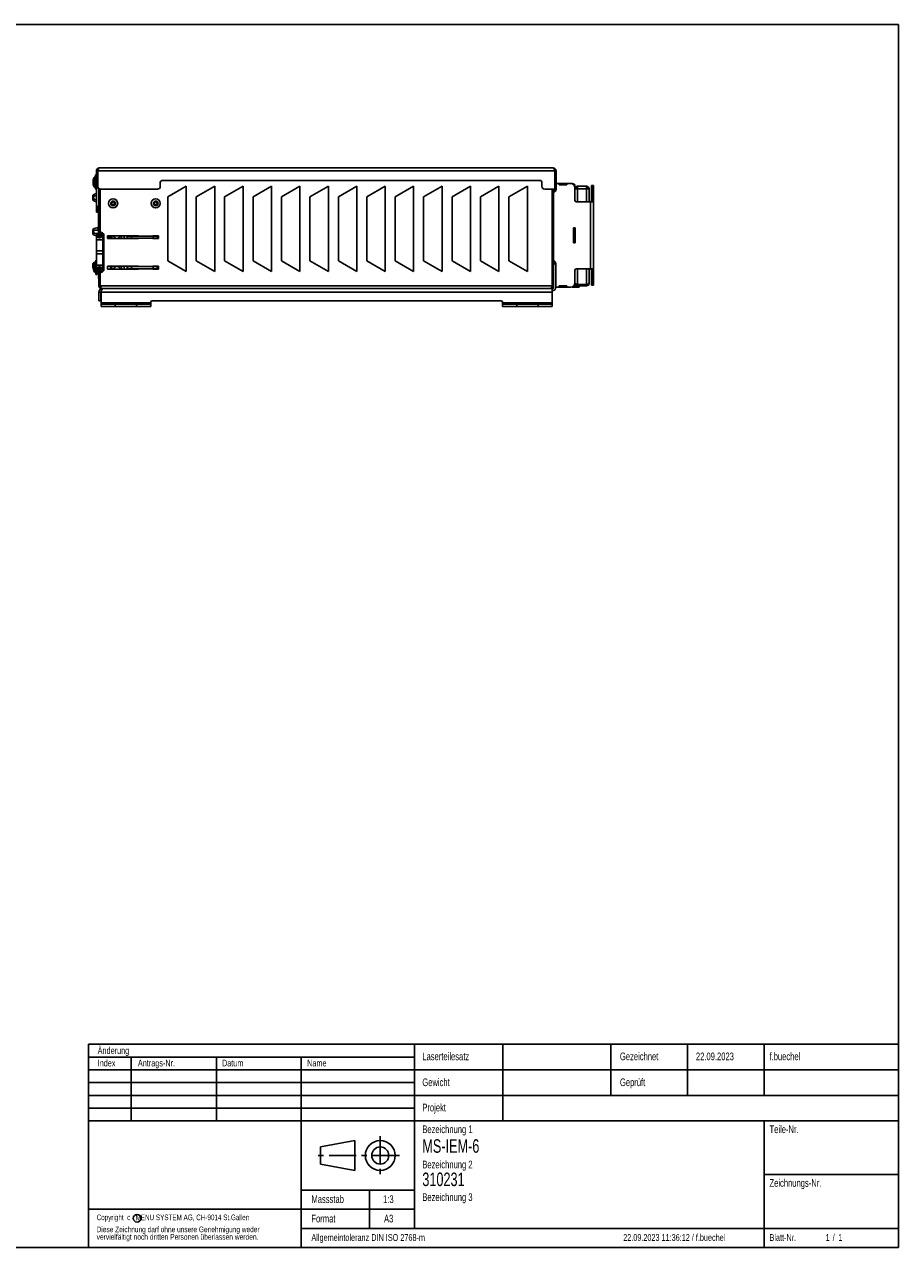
# Model space of a CAD drawing. Extents: x 14 to 1244, y 15 to 876.
# Tile 2 of 2: x 629 to 1244, y 15 to 876. Entities that reach past the tile are written whole.
import ezdxf
from ezdxf.enums import TextEntityAlignment as Align

# ---------------------------------------------------------------- set-up
doc = ezdxf.new("R2010")
doc.units = 0
doc.header["$LTSCALE"] = 3
doc.linetypes.add('CENTER', pattern=[10.16, 6.35, -1.27, 1.27, -1.27])
doc.layers.get('0').update_dxf_attribs({"linetype": 'CONTINUOUS'})
doc.layers.add('LAYER1', color=2, linetype='CONTINUOUS')
doc.layers.add('LAYER3', color=4, linetype='CONTINUOUS')

msp = doc.modelspace()

# ---------------------------------------------------------------- linework, layer by layer
at = {"color": 7, "linetype": 'CONTINUOUS'}
for p, q in [((1244.4, 876), (14.4, 876)), ((1244.4, 15), (1244.4, 876)), ((14.4, 15), (1244.4, 15))]:
    msp.add_line(p, q, dxfattribs=at)
at = {"color": 179, "linetype": 'CONTINUOUS'}
for p, q in [((674.4, 158.1), (1244.4, 158.1)), ((674.4, 158.1), (674.4, 15)), ((903.9, 158.1), (903.9, 28.5)), ((966, 158.1), (966, 104.1)), ((1041.9, 158.1), (1041.9, 122.1)), ((1095.9, 158.1), (1095.9, 122.1)), ((1149.9, 158.1), (1149.9, 122.1)), ((1244.4, 158.1), (1244.4, 15)), ((674.4, 149.1), (903.9, 149.1)), ((704.4, 149.1), (704.4, 104.1)), ((764.4, 149.1), (764.4, 104.1)), ((824.1, 149.1), (824.1, 15)), ((674.4, 140.1), (1244.4, 140.1)), ((674.4, 131.1), (903.9, 131.1)), ((674.4, 122.1), (1244.4, 122.1)), ((674.4, 113.1), (903.9, 113.1)), ((674.4, 104.1), (1244.4, 104.1)), ((1149.9, 104.1), (1149.9, 15)), ((837.75, 85.8), (861.75, 90.3)), ((861.75, 90.3), (861.75, 69.3)), ((837.75, 73.8), (837.75, 85.8)), ((861.75, 69.3), (837.75, 73.8)), ((1149.9, 66.3), (1244.4, 66.3)), ((824.1, 55.5), (903.9, 55.5)), ((872.1, 55.5), (872.1, 28.5)), ((674.4, 42), (903.9, 42)), ((824.1, 28.5), (1244.4, 28.5)), ((674.4, 15), (1244.4, 15))]:
    msp.add_line(p, q, dxfattribs=at)
at = {"color": 179, "linetype": 'CENTER'}
for p, q in [((879.75, 93.3), (879.75, 66.3)), ((893.25, 79.8), (834.75, 79.8))]:
    msp.add_line(p, q, dxfattribs=at)
at = {"color": 179, "linetype": 'CONTINUOUS'}
for centre, radius in [((879.75, 79.8), 10.5), ((879.75, 79.8), 6), ((708.68, 35.635), 2.7)]:
    msp.add_circle(centre, radius, dxfattribs=at)
at = {"layer": 'LAYER1', "color": 2, "linetype": 'CONTINUOUS'}
for p, q in [((681.99, 775.052), (1001.49, 775.052)), ((677.628, 766.382), (677.753, 766.382)), ((677.667, 766.532), (677.78, 766.532)), ((677.784, 766.561), (677.686, 766.604)), ((678.405, 761.728), (678.405, 768.377)), ((679.09, 768.552), (678.714, 768.552)), ((678.714, 761.552), (678.714, 768.552)), ((679.09, 761.552), (679.09, 768.552)), ((679.99, 770.052), (679.29, 770.052)), ((679.29, 770.052), (679.29, 760.052)), ((679.99, 773.052), (680.99, 773.052)), ((679.99, 773.052), (679.99, 769.552)), ((680.99, 769.552), (679.99, 769.552)), ((679.99, 768.852), (679.99, 769.552)), ((679.99, 747.852), (679.99, 768.852)), ((679.99, 768.852), (680.99, 768.852)), ((680.99, 773.052), (680.99, 769.552)), ((680.99, 769.552), (680.99, 768.852)), ((680.998, 773.052), (1002.483, 773.052)), ((680.998, 773.052), (680.998, 762.052)), ((1002.483, 773.052), (1002.483, 760.052)), ((1003.49, 773.052), (1002.49, 773.052)), ((1002.49, 773.052), (1002.49, 760.052)), ((1003.49, 773.052), (1003.49, 760.052)), ((677.753, 763.722), (677.628, 763.722)), ((677.686, 765.567), (677.667, 765.567)), ((677.667, 764.537), (677.686, 764.537)), ((677.779, 763.572), (677.667, 763.572)), ((677.686, 763.501), (677.784, 763.544)), ((678.714, 761.552), (679.09, 761.552)), ((679.29, 760.052), (679.99, 760.052)), ((681.74, 728.937), (681.74, 760.497)), ((682.74, 728.937), (682.74, 760.069)), ((682.748, 730.51), (682.748, 760.068)), ((682.998, 760.052), (722.99, 760.052)), ((724.99, 765.052), (724.99, 762.052)), ((992.49, 766.052), (725.99, 766.052)), ((743.24, 762.052), (730.24, 754.552)), ((743.24, 702.052), (743.24, 762.052)), ((763.24, 762.052), (750.24, 754.552)), ((763.24, 702.052), (763.24, 762.052)), ((783.24, 762.052), (770.24, 754.552)), ((783.24, 702.052), (783.24, 762.052)), ((803.24, 762.052), (790.24, 754.552)), ((803.24, 702.052), (803.24, 762.052)), ((823.24, 762.052), (810.24, 754.552)), ((823.24, 702.052), (823.24, 762.052)), ((843.24, 762.052), (830.24, 754.552)), ((843.24, 702.052), (843.24, 762.052)), ((863.24, 762.052), (850.24, 754.552)), ((863.24, 702.052), (863.24, 762.052)), ((883.24, 762.052), (870.24, 754.552)), ((883.24, 702.052), (883.24, 762.052)), ((903.24, 762.052), (890.24, 754.552)), ((903.24, 702.052), (903.24, 762.052)), ((923.24, 762.052), (910.24, 754.552)), ((923.24, 702.052), (923.24, 762.052)), ((943.24, 762.052), (930.24, 754.552)), ((943.24, 702.052), (943.24, 762.052)), ((963.24, 762.052), (950.24, 754.552)), ((963.24, 702.052), (963.24, 762.052)), ((983.24, 762.052), (970.24, 754.552)), ((983.24, 702.052), (983.24, 762.052)), ((993.49, 762.052), (993.49, 765.052)), ((995.49, 760.052), (1002.483, 760.052)), ((1000.733, 692.052), (1000.733, 760.052)), ((1000.733, 759.052), (1000.74, 759.052)), ((1000.733, 758.052), (1000.74, 758.052)), ((1000.74, 692.052), (1000.74, 760.052)), ((1001.74, 692.052), (1001.74, 760.052)), ((1002.49, 764.052), (1002.483, 764.052)), ((1003.49, 760.052), (1002.49, 760.052)), ((1005.54, 764.052), (1003.49, 764.052)), ((1005.54, 764.052), (1005.54, 763.052)), ((1005.74, 764.052), (1005.54, 764.052)), ((1005.54, 763.052), (1010.94, 763.052)), ((1005.74, 763.052), (1005.74, 764.052)), ((1005.74, 764.052), (1010.74, 764.052)), ((1005.74, 763.052), (1010.74, 763.052)), ((1010.74, 763.052), (1010.74, 764.052)), ((1010.94, 764.052), (1010.74, 764.052)), ((1010.94, 763.052), (1010.94, 764.052)), ((1013.74, 764.052), (1010.94, 764.052)), ((1014.74, 764.052), (1013.74, 764.052)), ((1014.74, 763.881), (1014.74, 764.052)), ((1016.569, 762.052), (1016.74, 762.052)), ((1016.74, 762.052), (1016.74, 761.052)), ((1016.74, 752.052), (1016.74, 761.052)), ((1016.74, 760.252), (1017.54, 760.252)), ((1018.54, 762.052), (1018.54, 760.252)), ((1018.54, 762.052), (1024.94, 762.052)), ((1024.94, 760.252), (1018.54, 760.252)), ((1018.54, 760.252), (1018.54, 751.052)), ((1024.94, 760.252), (1024.94, 762.052)), ((1024.94, 751.052), (1024.94, 760.252)), ((1026.74, 760.252), (1025.94, 760.252)), ((1026.74, 760.182), (1026.74, 760.252)), ((1026.74, 751.052), (1026.74, 760.182)), ((1028.44, 762.552), (1028.74, 762.552)), ((1028.44, 762.052), (1028.44, 762.552)), ((1028.44, 757.552), (1028.44, 762.052)), ((1028.74, 762.052), (1028.44, 762.052)), ((1028.74, 762.552), (1028.74, 762.052)), ((1028.74, 762.552), (1029.74, 762.552)), ((1028.74, 757.552), (1028.74, 762.052)), ((1029.74, 759.552), (1028.74, 759.552)), ((1028.74, 759.552), (1028.74, 751.052)), ((1029.74, 762.552), (1029.74, 759.552)), ((1029.74, 759.552), (1029.74, 751.052)), ((677.44, 755.752), (677.44, 754.402)), ((677.44, 754.402), (677.893, 754.402)), ((677.44, 754.402), (677.44, 753.702)), ((677.44, 753.702), (677.44, 752.352)), ((677.893, 753.702), (677.44, 753.702)), ((679.99, 755.252), (679.04, 755.252)), ((679.04, 752.852), (679.99, 752.852)), ((690.94, 749.452), (690.94, 750.652)), ((730.24, 754.552), (730.24, 709.552)), ((750.24, 754.552), (750.24, 709.552)), ((770.24, 754.552), (770.24, 709.552)), ((790.24, 754.552), (790.24, 709.552)), ((810.24, 754.552), (810.24, 709.552)), ((830.24, 754.552), (830.24, 709.552)), ((850.24, 754.552), (850.24, 709.552)), ((870.24, 754.552), (870.24, 709.552)), ((890.24, 754.552), (890.24, 709.552)), ((910.24, 754.552), (910.24, 709.552)), ((930.24, 754.552), (930.24, 709.552)), ((950.24, 754.552), (950.24, 709.552)), ((970.24, 754.552), (970.24, 709.552)), ((1027.74, 751.052), (1017.74, 751.052)), ((1027.74, 704.052), (1027.74, 751.052)), ((1027.74, 751.052), (1029.74, 751.052)), ((1028.44, 757.552), (1028.74, 757.552)), ((1029.74, 704.052), (1029.74, 751.052)), ((681.74, 747.852), (679.99, 747.852)), ((679.99, 744.166), (679.99, 747.852)), ((680.49, 744.166), (679.99, 744.166)), ((679.99, 743.902), (679.99, 744.166)), ((679.99, 743.902), (681.74, 743.902)), ((680.49, 744.166), (680.49, 747.852)), ((681.74, 746.402), (680.49, 746.402)), ((681.54, 746.402), (681.54, 747.852)), ((681.54, 728.901), (681.54, 743.902)), ((682.748, 746.402), (682.74, 746.402)), ((682.74, 743.902), (682.748, 743.902)), ((681.34, 731.252), (681.34, 732.902)), ((681.54, 732.652), (681.34, 732.652)), ((1016.84, 732.752), (1015.64, 732.752)), ((1015.64, 732.752), (1015.64, 722.352)), ((1015.74, 732.752), (1015.74, 732.552)), ((1015.74, 732.552), (1015.74, 722.552)), ((1015.74, 732.552), (1016.74, 732.552)), ((1016.74, 732.752), (1016.74, 732.552)), ((1016.74, 732.552), (1016.74, 722.552)), ((1016.84, 722.352), (1016.84, 732.752)), ((677.44, 731.752), (677.44, 730.402)), ((677.44, 730.402), (677.893, 730.402)), ((677.44, 730.402), (677.44, 729.702)), ((677.44, 729.702), (677.44, 728.352)), ((677.893, 729.702), (677.44, 729.702)), ((681.34, 731.252), (679.04, 731.252)), ((679.04, 728.852), (681.34, 728.852)), ((679.99, 724.452), (679.99, 726.952)), ((679.99, 724.452), (684.49, 724.452)), ((679.99, 716.552), (679.99, 724.452)), ((681.34, 731.252), (681.54, 731.252)), ((681.366, 728.852), (681.34, 728.852)), ((681.34, 727.202), (681.34, 728.601)), ((681.34, 727.452), (681.54, 727.452)), ((681.54, 725.873), (681.54, 728.682)), ((681.74, 727.052), (681.74, 728.731)), ((681.74, 727.052), (682.74, 727.052)), ((681.74, 726.052), (681.74, 727.052)), ((682.74, 726.052), (681.74, 726.052)), ((681.74, 726.052), (681.74, 725.824)), ((681.99, 728.752), (681.99, 728.952)), ((682.49, 725.802), (681.99, 725.802)), ((682.49, 728.952), (682.49, 728.752)), ((682.74, 727.052), (682.74, 728.731)), ((682.74, 727.052), (682.74, 726.052)), ((682.74, 726.052), (682.74, 725.824)), ((683.74, 729.491), (683.74, 728.514)), ((683.74, 728.06), (683.74, 726.494)), ((684.24, 727.921), (684.24, 729.289)), ((684.49, 724.452), (684.49, 726.952)), ((684.49, 716.552), (684.49, 724.452)), ((684.74, 728.883), (684.74, 724.552)), ((684.74, 724.552), (685.248, 724.552)), ((684.74, 723.552), (684.74, 712.552)), ((685.248, 723.552), (684.74, 723.552)), ((685.248, 703.552), (685.248, 727.552)), ((709.74, 727.302), (687.74, 727.302)), ((687.74, 727.302), (687.74, 725.302)), ((687.74, 726.052), (689.74, 726.052)), ((687.74, 725.302), (709.74, 725.302)), ((689.74, 726.052), (689.74, 727.302)), ((690.94, 725.302), (690.94, 727.302)), ((693.34, 725.647), (693.34, 725.302)), ((697.74, 727.302), (697.74, 725.302)), ((699.44, 727.302), (699.44, 725.302)), ((701.54, 727.302), (701.54, 725.302)), ((701.931, 727.052), (704.688, 727.052)), ((701.931, 725.552), (701.931, 727.052)), ((701.931, 725.552), (704.688, 725.552)), ((701.931, 725.302), (701.931, 725.552)), ((702.54, 727.052), (702.54, 727.302)), ((703.94, 727.052), (703.94, 727.302)), ((704.688, 725.552), (704.688, 727.052)), ((719.924, 727.052), (704.688, 727.052)), ((719.924, 725.552), (704.688, 725.552)), ((709.74, 727.052), (709.74, 727.302)), ((709.74, 725.302), (709.74, 725.552)), ((723.74, 727.302), (719.74, 727.302)), ((719.74, 727.302), (719.74, 727.052)), ((719.74, 725.552), (719.74, 725.302)), ((719.74, 725.302), (723.74, 725.302)), ((719.924, 725.552), (719.924, 727.052)), ((719.924, 727.052), (722.681, 727.052)), ((719.924, 725.552), (722.681, 725.552)), ((722.681, 725.552), (722.681, 727.052)), ((722.681, 727.052), (723.74, 727.052)), ((722.681, 725.552), (723.74, 725.552)), ((723.74, 725.302), (723.74, 727.302)), ((679.99, 716.552), (684.49, 716.552)), ((679.99, 714.552), (679.99, 716.552)), ((684.49, 714.552), (684.49, 716.552)), ((1015.64, 722.352), (1016.84, 722.352)), ((1015.74, 722.552), (1016.74, 722.552)), ((1015.74, 722.552), (1015.74, 722.352)), ((1016.74, 722.552), (1016.74, 722.352)), ((677.44, 707.752), (677.44, 706.402)), ((677.44, 706.402), (677.893, 706.402)), ((677.44, 706.402), (677.44, 706.352)), ((677.44, 706.352), (677.44, 705.752)), ((677.997, 706.352), (677.44, 706.352)), ((677.878, 706.382), (678.003, 706.382)), ((677.917, 706.532), (678.03, 706.532)), ((678.034, 706.561), (677.936, 706.604)), ((678.655, 701.728), (678.655, 708.377)), ((679.34, 708.552), (678.964, 708.552)), ((678.964, 701.552), (678.964, 708.552)), ((679.34, 701.552), (679.34, 708.552)), ((679.99, 710.052), (679.54, 710.052)), ((679.54, 710.052), (679.54, 700.052)), ((679.99, 714.552), (684.49, 714.552)), ((679.99, 706.652), (679.99, 714.552)), ((679.99, 704.152), (679.99, 706.652)), ((679.99, 706.652), (684.49, 706.652)), ((684.49, 706.652), (684.49, 714.552)), ((684.49, 708.102), (685.248, 708.102)), ((685.248, 708.002), (684.49, 708.002)), ((684.49, 704.152), (684.49, 706.652)), ((684.74, 712.552), (685.248, 712.552)), ((684.74, 711.552), (684.74, 708.102)), ((685.248, 711.552), (684.74, 711.552)), ((730.24, 709.552), (743.24, 702.052)), ((750.24, 709.552), (763.24, 702.052)), ((770.24, 709.552), (783.24, 702.052)), ((790.24, 709.552), (803.24, 702.052)), ((810.24, 709.552), (823.24, 702.052)), ((830.24, 709.552), (843.24, 702.052)), ((850.24, 709.552), (863.24, 702.052)), ((870.24, 709.552), (883.24, 702.052)), ((890.24, 709.552), (903.24, 702.052)), ((910.24, 709.552), (923.24, 702.052)), ((930.24, 709.552), (943.24, 702.052)), ((950.24, 709.552), (963.24, 702.052)), ((970.24, 709.552), (983.24, 702.052)), ((1000.733, 710.052), (1000.74, 710.052)), ((1000.733, 708.552), (1000.74, 708.552)), ((1001.74, 707.552), (1003.24, 707.552)), ((1003.24, 707.552), (1003.24, 691.052)), ((677.879, 705.752), (677.44, 705.752)), ((677.44, 705.752), (677.44, 705.702)), ((677.44, 705.702), (677.44, 704.352)), ((677.893, 705.702), (677.44, 705.702)), ((678.003, 703.722), (677.878, 703.722)), ((677.936, 705.567), (677.917, 705.567)), ((677.917, 704.537), (677.936, 704.537)), ((678.029, 703.572), (677.917, 703.572)), ((677.936, 703.501), (678.034, 703.544)), ((678.964, 701.552), (679.34, 701.552)), ((679.54, 700.052), (680.24, 700.052)), ((680.24, 703.223), (680.24, 700.052)), ((680.735, 703.052), (681.63, 703.052)), ((681.54, 703.052), (681.54, 702.423)), ((681.54, 702.204), (681.54, 697.052)), ((681.63, 702.397), (681.63, 705.258)), ((681.63, 696.552), (681.63, 702.185)), ((681.64, 702.395), (681.64, 705.26)), ((681.64, 694.052), (681.64, 702.183)), ((681.74, 705.281), (681.74, 705.052)), ((681.74, 705.052), (682.74, 705.052)), ((681.74, 704.052), (681.74, 705.052)), ((681.74, 702.374), (681.74, 704.052)), ((682.74, 704.052), (681.74, 704.052)), ((681.74, 692.052), (681.74, 702.168)), ((681.99, 705.302), (682.49, 705.302)), ((681.99, 702.152), (681.99, 702.352)), ((682.49, 702.352), (682.49, 702.152)), ((682.74, 705.281), (682.74, 705.052)), ((682.74, 705.152), (683.139, 705.152)), ((682.74, 705.052), (682.74, 704.052)), ((683.444, 704.952), (682.74, 704.952)), ((682.74, 702.374), (682.74, 704.052)), ((682.74, 692.052), (682.74, 702.168)), ((682.74, 702.102), (684.625, 702.102)), ((684.511, 702.002), (682.74, 702.002)), ((682.748, 700.052), (682.74, 700.052)), ((682.748, 692.052), (682.748, 700.594)), ((683.74, 702.002), (683.74, 701.614)), ((684.24, 701.816), (684.24, 702.002)), ((684.49, 705.152), (685.248, 705.152)), ((685.248, 704.952), (684.49, 704.952)), ((709.74, 705.802), (687.74, 705.802)), ((687.74, 705.802), (687.74, 703.802)), ((687.74, 703.802), (709.74, 703.802)), ((689.84, 703.802), (689.84, 705.802)), ((690.14, 705.802), (690.14, 703.802)), ((690.24, 703.802), (690.24, 705.802)), ((690.94, 703.802), (690.94, 705.802)), ((693.34, 705.802), (693.34, 705.458)), ((697.74, 705.802), (697.74, 703.802)), ((699.44, 705.802), (699.44, 703.802)), ((701.54, 705.452), (701.54, 703.802)), ((701.931, 705.452), (701.54, 705.452)), ((701.931, 705.552), (701.931, 705.802)), ((701.931, 704.052), (701.931, 705.552)), ((701.931, 705.552), (704.688, 705.552)), ((701.931, 704.052), (704.688, 704.052)), ((702.54, 703.802), (702.54, 704.052)), ((703.94, 703.802), (703.94, 704.052)), ((704.688, 704.052), (704.688, 705.552)), ((719.924, 705.552), (704.688, 705.552)), ((719.924, 704.052), (704.688, 704.052)), ((709.74, 705.552), (709.74, 705.802)), ((709.74, 703.802), (709.74, 704.052)), ((723.74, 705.802), (719.74, 705.802)), ((719.74, 705.802), (719.74, 705.552)), ((719.74, 704.052), (719.74, 703.802)), ((719.74, 703.802), (723.74, 703.802)), ((719.924, 704.052), (719.924, 705.552)), ((719.924, 705.552), (722.681, 705.552)), ((719.924, 704.052), (722.681, 704.052)), ((722.681, 704.052), (722.681, 705.552)), ((722.681, 705.552), (723.74, 705.552)), ((722.681, 704.052), (723.74, 704.052)), ((723.74, 703.802), (723.74, 705.802)), ((1016.74, 694.052), (1016.74, 703.052)), ((1017.74, 704.052), (1027.74, 704.052)), ((1018.54, 704.052), (1018.54, 692.862)), ((1024.94, 692.862), (1024.94, 704.052)), ((1026.74, 693.933), (1026.74, 704.052)), ((1029.74, 704.052), (1027.74, 704.052)), ((1028.44, 697.552), (1028.74, 697.552)), ((1028.44, 697.552), (1028.44, 693.052)), ((1028.74, 704.052), (1028.74, 695.552)), ((1028.74, 697.552), (1028.74, 693.052)), ((1029.74, 704.052), (1029.74, 695.552)), ((681.54, 697.052), (681.63, 697.052)), ((681.63, 696.552), (681.64, 696.552)), ((681.64, 694.052), (681.74, 694.052)), ((681.74, 692.052), (682.74, 692.052)), ((1000.733, 692.052), (682.748, 692.052)), ((999.74, 690.052), (683.74, 690.052)), ((999.74, 690.052), (1000.74, 690.052)), ((1001.74, 692.052), (1000.74, 692.052)), ((1000.74, 690.052), (1000.74, 687.552)), ((1001.74, 691.052), (1001.466, 691.052)), ((1001.74, 692.052), (1001.74, 691.052)), ((1003.24, 691.052), (1005.54, 691.052)), ((1010.94, 692.052), (1005.54, 692.052)), ((1005.54, 692.052), (1005.54, 691.052)), ((1005.54, 691.052), (1005.74, 691.052)), ((1005.74, 692.052), (1005.74, 691.052)), ((1010.74, 692.052), (1005.74, 692.052)), ((1010.74, 691.052), (1005.74, 691.052)), ((1010.74, 692.052), (1010.74, 691.052)), ((1010.74, 691.052), (1010.94, 691.052)), ((1010.94, 691.052), (1010.94, 692.052)), ((1010.94, 691.052), (1013.74, 691.052)), ((1014.74, 691.224), (1014.74, 691.052)), ((1017.74, 691.052), (1014.74, 691.052)), ((1017.74, 692.052), (1016.473, 692.052)), ((1016.569, 693.052), (1016.74, 693.052)), ((1016.74, 694.052), (1016.74, 693.052)), ((1017.74, 692.052), (1017.74, 691.052)), ((1018.54, 692.052), (1017.74, 692.052)), ((1019.74, 691.052), (1017.74, 691.052)), ((1024.94, 692.862), (1018.54, 692.862)), ((1018.54, 692.852), (1018.54, 692.862)), ((1018.54, 692.852), (1018.54, 692.052)), ((1018.54, 692.852), (1024.94, 692.852)), ((1018.54, 692.052), (1024.94, 692.052)), ((1019.74, 692.052), (1019.74, 691.052)), ((1024.94, 692.862), (1024.94, 692.852)), ((1024.94, 692.852), (1024.94, 692.052)), ((1026.74, 693.852), (1026.74, 693.933)), ((1028.44, 693.052), (1028.74, 693.052)), ((1028.44, 692.552), (1028.44, 693.052)), ((1028.74, 692.552), (1028.44, 692.552)), ((1028.74, 695.552), (1029.74, 695.552)), ((1028.74, 693.052), (1028.74, 692.552)), ((1029.74, 692.552), (1028.74, 692.552)), ((1029.74, 695.552), (1029.74, 692.552)), ((681.74, 687.552), (683.24, 687.552)), ((681.74, 687.552), (681.74, 681.552)), ((681.74, 681.552), (683.24, 681.552)), ((683.24, 687.552), (683.24, 681.552)), ((683.311, 687.552), (1000.74, 687.552)), ((683.311, 687.552), (683.311, 680.052)), ((718.311, 680.052), (718.311, 680.552)), ((964.74, 681.552), (719.311, 681.552)), ((965.74, 680.552), (965.74, 680.052)), ((1000.74, 680.052), (1000.74, 687.552)), ((718.311, 680.052), (683.311, 680.052)), ((683.311, 680.052), (683.311, 679.052)), ((683.311, 677.552), (683.311, 679.052)), ((683.311, 679.052), (693.311, 679.052)), ((693.311, 677.552), (683.311, 677.552)), ((693.311, 679.052), (693.311, 677.552)), ((708.311, 679.052), (693.311, 679.052)), ((708.311, 677.552), (693.311, 677.552)), ((708.311, 677.552), (708.311, 679.052)), ((708.311, 679.052), (718.311, 679.052)), ((718.311, 677.552), (708.311, 677.552)), ((718.311, 679.052), (718.311, 680.052)), ((718.311, 679.052), (718.311, 677.552)), ((1000.74, 680.052), (965.74, 680.052)), ((965.74, 680.052), (965.74, 679.052)), ((965.74, 677.552), (965.74, 679.052)), ((965.74, 679.052), (975.74, 679.052)), ((975.74, 677.552), (965.74, 677.552)), ((975.74, 679.052), (975.74, 677.552)), ((990.74, 679.052), (975.74, 679.052)), ((990.74, 677.552), (975.74, 677.552)), ((990.74, 677.552), (990.74, 679.052)), ((990.74, 679.052), (1000.74, 679.052)), ((1000.74, 677.552), (990.74, 677.552)), ((1000.74, 679.052), (1000.74, 680.052)), ((1000.74, 679.052), (1000.74, 677.552))]:
    msp.add_line(p, q, dxfattribs=at)
at = {"layer": 'LAYER1', "color": 2, "linetype": 'CONTINUOUS', "flags": 128}
for points in [[(680.998, 773.052), (681.221, 773.745), (681.445, 774.353), (681.669, 774.799), (681.892, 775.028), (681.99, 775.052)], [(677.686, 766.604), (677.726, 766.735), (677.761, 766.822), (677.788, 766.853), (677.802, 766.827), (677.804, 766.787)], [(681.172, 773.594), (681.047, 773.385), (680.99, 773.052)], [(1002.49, 773.052), (1002.399, 773.471), (1002.306, 773.598)], [(677.667, 766.017), (677.647, 765.923), (677.633, 765.822), (677.628, 765.727), (677.631, 765.649), (677.642, 765.595), (677.66, 765.569), (677.667, 765.567)], [(677.667, 763.572), (677.647, 763.65), (677.633, 763.702), (677.628, 763.722), (677.628, 763.721)], [(677.804, 765.037), (677.798, 764.875), (677.779, 764.731), (677.751, 764.62), (677.714, 764.552), (677.686, 764.537)], [(677.804, 763.318), (677.798, 763.261), (677.779, 763.256), (677.751, 763.305), (677.714, 763.403), (677.686, 763.501)], [(692.36, 750.838), (692.535, 750.452), (692.734, 750.164)], [(680.518, 727.198), (680.821, 727.186), (681.34, 727.202)], [(677.936, 706.604), (677.976, 706.735), (678.011, 706.822), (678.038, 706.853), (678.052, 706.827), (678.054, 706.787)], [(677.44, 704.352), (677.868, 704.057), (677.871, 704.054)], [(677.917, 706.017), (677.897, 705.923), (677.883, 705.822), (677.878, 705.727), (677.881, 705.649), (677.892, 705.595), (677.91, 705.569), (677.917, 705.567)], [(677.917, 703.572), (677.897, 703.65), (677.883, 703.702), (677.878, 703.722), (677.878, 703.721)], [(678.054, 705.037), (678.048, 704.875), (678.029, 704.731), (678.001, 704.62), (677.964, 704.552), (677.936, 704.537)], [(678.054, 703.318), (678.048, 703.261), (678.029, 703.256), (678.001, 703.305), (677.964, 703.403), (677.936, 703.501)], [(682.74, 692.052), (682.832, 691.634), (682.925, 691.507)], [(1000.733, 692.052), (1000.51, 691.359), (1000.286, 690.752), (1000.062, 690.306), (999.839, 690.076), (999.74, 690.052)], [(1000.559, 691.511), (1000.683, 691.72), (1000.74, 692.052)], [(1018.54, 692.862), (1017.906, 693.106), (1017.352, 693.349), (1016.952, 693.593), (1016.755, 693.836), (1016.74, 693.923)], [(1017.892, 693.112), (1018.139, 692.937), (1018.54, 692.852)], [(683.454, 688.148), (683.299, 687.891), (683.24, 687.552)]]:
    msp.add_lwpolyline(points, dxfattribs=at)
at = {"layer": 'LAYER1', "color": 2, "linetype": 'CONTINUOUS'}
for centre, radius in [((691.74, 750.052), 3.25), ((691.74, 750.052), 3.176), ((691.74, 750.052), 1.629), ((691.74, 750.052), 1), ((721.74, 750.052), 3.25), ((721.74, 750.052), 3.176), ((721.74, 750.052), 1.629), ((721.74, 750.052), 1)]:
    msp.add_circle(centre, radius, dxfattribs=at)
for centre, radius, start, end in [((681.99, 773.052), 2, 90, 180), ((998.484, 772.313), 4.067, 10.469065, 42.336466), ((1001.49, 773.052), 2, 360, 90), ((779.621, 740.254), 105.287, 165.546523, 165.629812), ((683.99, 765.052), 6.5, 149.242828, 168.153417), ((682.491, 765.289), 4.982, 164.696866, 165.546347), ((674.545, 766.985), 3.266, 344.079916, 356.258415), ((679.599, 766.779), 1.795, 179.760627, 180.239373), ((678.714, 768.192), 0.36, 90, 149.242828), ((679.09, 768.752), 0.2, 270, 0), ((678.31, 764.312), 0.682, 160.733602, 199.266398), ((683.99, 765.052), 6.5, 191.800353, 210.757172), ((682.491, 764.774), 4.982, 164.696866, 165.546347), ((682.491, 765.331), 4.982, 194.453653, 195.303134), ((682.491, 764.816), 4.982, 194.453653, 195.303134), ((677.102, 765.165), 0.708, 352.046737, 34.578686), ((674.817, 763.167), 2.991, 3.179446, 16.482223), ((684.985, 765.052), 7.181, 179.880313, 180.119687), ((679.599, 763.326), 1.795, 179.760627, 180.239373), ((678.714, 761.912), 0.36, 210.757172, 270), ((679.09, 761.352), 0.2, 0, 90), ((682.998, 762.052), 2, 180, 270), ((722.99, 762.052), 2, 270, 0), ((725.99, 765.052), 1, 90, 180), ((992.49, 765.052), 1, 0, 90), ((995.49, 762.052), 2, 180, 270), ((1001.49, 760.052), 2, 277.180756, 0), ((1001.49, 760.052), 1, 284.477512, 0), ((1013.74, 761.052), 3, 0, 90), ((1014.74, 762.052), 2, 0, 90), ((1018.54, 760.252), 1.8, 90, 180), ((1018.598, 735.851), 24.401, 90.134273, 94.364995), ((1018.54, 760.252), 1, 90, 180), ((1024.94, 760.252), 1.8, 0, 90), ((1024.94, 760.252), 1, 360, 90), ((1024.883, 735.851), 24.401, 85.635005, 89.865727), ((680.897, 751.22), 5.7, 99.146961, 127.325022), ((680.897, 756.885), 5.7, 232.674978, 260.853039), ((679.04, 754.052), 1.2, 163.042237, 196.957763), ((679.04, 754.052), 1.2, 90, 163.042237), ((679.04, 754.052), 1.2, 196.957763, 270), ((1017.74, 752.052), 1, 180, 270), ((957.628, 757.552), 70.813, 354.733309, 0), ((957.628, 757.552), 71.113, 354.75559, 0), ((680.897, 727.22), 5.7, 85.533581, 127.325022), ((680.897, 732.885), 5.7, 232.674978, 261.085731), ((679.04, 730.052), 1.2, 163.042237, 196.957763), ((679.04, 730.052), 1.2, 90, 163.042237), ((679.04, 730.052), 1.2, 196.957763, 270), ((681.99, 726.952), 2, 90, 180), ((681.99, 727.277), 1.475, 90, 270), ((682.49, 726.952), 2, 0, 90), ((682.49, 727.277), 1.475, 270, 90), ((683.748, 730.51), 1, 180, 260.405932), ((683.248, 727.552), 2, 0, 80.405932), ((694.44, 727.552), 2.2, 186.524979, 240), ((694.44, 727.552), 2.2, 240, 353.475021), ((680.897, 703.22), 5.7, 103.763496, 127.325022), ((779.871, 680.254), 105.287, 165.546523, 165.629812), ((684.24, 705.052), 6.5, 149.242828, 168.153417), ((682.741, 705.289), 4.982, 164.696866, 165.546347), ((682.741, 704.774), 4.982, 164.696866, 165.546347), ((674.795, 706.985), 3.266, 344.079916, 356.258415), ((679.849, 706.779), 1.795, 179.760627, 180.239373), ((678.964, 708.192), 0.36, 90, 149.242828), ((679.34, 708.752), 0.2, 270, 0), ((1000.74, 707.552), 2.5, 0, 66.421822), ((678.56, 704.312), 0.682, 160.733602, 199.266398), ((684.24, 705.052), 6.5, 191.800353, 210.757172), ((682.741, 705.331), 4.982, 194.453653, 195.303134), ((682.741, 704.816), 4.982, 194.453653, 195.303134), ((677.352, 705.165), 0.708, 352.046737, 34.578686), ((675.067, 703.167), 2.991, 3.179446, 16.482223), ((685.235, 705.052), 7.181, 179.880313, 180.119687), ((679.849, 703.326), 1.795, 179.760627, 180.239373), ((678.964, 701.912), 0.36, 210.757172, 270), ((679.34, 701.352), 0.2, 0, 90), ((681.99, 704.152), 2, 180, 270), ((680.44, 702.852), 0.2, 120.562692, 180), ((681.99, 703.827), 1.475, 90, 270), ((682.49, 703.827), 1.475, 270, 90), ((682.49, 704.152), 2, 270, 0), ((683.748, 700.594), 1, 99.594068, 180), ((683.248, 703.552), 2, 279.594068, 0), ((694.44, 703.552), 2.2, 120, 173.475021), ((694.44, 703.552), 2.2, 6.524979, 120), ((721.74, 706.552), 2.713, 247.159787, 292.840213), ((1017.74, 703.052), 1, 90, 180), ((957.628, 697.552), 70.813, 0, 5.266691), ((957.628, 697.552), 71.113, 0, 5.24441), ((683.74, 692.052), 2, 180, 270), ((684.24, 687.552), 2.5, 90, 180), ((686.747, 692.791), 4.067, 190.469065, 222.336466), ((687.562, 687.395), 4.254, 141.340303, 177.877913), ((999.74, 692.052), 2, 270, 360), ((1000.74, 691.052), 2.5, 270, 0), ((1000.74, 691.052), 1, 270, 0), ((1013.74, 694.052), 3, 270, 0), ((1014.74, 693.052), 2, 270, 0), ((1018.54, 693.852), 1.8, 180, 270), ((1024.105, 696.315), 3.552, 283.600063, 317.891624), ((1024.94, 693.852), 1.8, 270, 360), ((1025.007, 693.677), 0.827, 265.36484, 318.971299), ((719.311, 680.552), 1, 90, 180), ((964.74, 680.552), 1, 0, 90)]:
    msp.add_arc(centre, radius, start, end, dxfattribs=at)

# ---------------------------------------------------------------- texts
at = {"layer": 'LAYER3', "color": 4, "linetype": 'CONTINUOUS'}
for s, height, width, p in [('Änderung', 4.7625, 0.738397, (680.9, 149.855)), ('Index', 4.7625, 0.738397, (680.9, 141.065)), ('Antrags-Nr.', 4.7625, 0.738397, (709.213, 141.065)), ('Datum', 4.7625, 0.738397, (768.376, 141.065)), ('Name', 4.7625, 0.738397, (828.291, 141.065)), ('Laserteilesatz', 5.4102, 0.738397, (909.33, 145.235)), ('Gezeichnet', 5.4102, 0.738397, (1048.37, 145.235)), ('22.09.2023', 5.4102, 0.738397, (1101.828, 145.235)), ('f.buechel', 5.4102, 0.738397, (1153.619, 145.235)), ('Gewicht', 5.4102, 0.738397, (909.33, 127.009)), ('Geprüft', 5.4102, 0.738397, (1048.37, 127.009)), ('Projekt', 5.4102, 0.738397, (909.33, 109.247)), ('Bezeichnung 1', 5.4102, 0.738397, (909.33, 93.917)), ('Teile-Nr.', 5.4102, 0.738397, (1153.619, 93.917)), ('MS-IEM-6', 9.525, 0.7, (909.33, 78.852)), ('Bezeichnung 2', 5.4102, 0.738397, (909.33, 69.112)), ('310231', 9.525, 0.7, (909.33, 55.395)), ('Zeichnungs-Nr.', 5.4102, 0.738397, (1153.619, 56.147)), ('Massstab', 5.4102, 0.738397, (831.317, 44.722)), ('1:3', 5.4102, 0.738397, (881.729, 44.722)), ('Bezeichnung 3', 5.4102, 0.738397, (909.33, 46.153)), ('Copyright  c   MENU SYSTEM AG, CH-9014 St.Gallen', 3.96875, 0.669172, (680.19, 33.076)), ('Format', 5.4102, 0.738397, (831.317, 31.045)), ('A3', 5.4102, 0.738397, (882.383, 31.045)), ('Diese Zeichnung darf ohne unsere Genehmigung weder', 3.96875, 0.694093, (680.19, 24.609)), ('vervielfältigt noch dritten Personen überlassen werden.', 3.96875, 0.704833, (680.19, 19.317)), ('Allgemeintoleranz DIN ISO 2768-m', 4.7625, 0.703784, (831.317, 18.257)), ('22.09.2023 11:36:12 / f.buechel', 4.7625, 0.702668, (1050.678, 18.257)), ('Blatt-Nr.', 4.7625, 0.738397, (1153.619, 18.257)), ('1', 4.763, 0.738397, (1193.135, 18.257)), ('/', 4.763, 0.738397, (1198.078, 18.257)), ('1', 4.763, 0.738397, (1202.062, 18.257))]:
    msp.add_text(s, height=height, dxfattribs=dict(at, width=width)).set_placement(p, align=Align.BOTTOM_LEFT)

doc.saveas('drawing.dxf')
